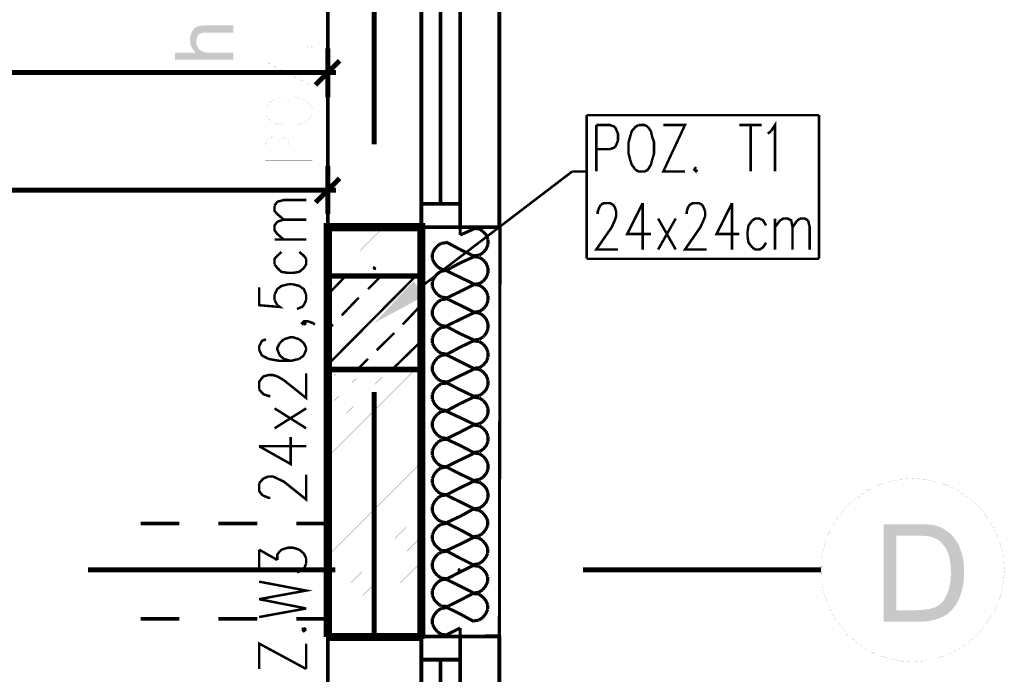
# Model space of a CAD drawing. Header units: millimetres. Extents: x -14047 to 49934, y -21523 to 14989.
# Tile 151 of 201: x 2036 to 2288, y 6166 to 6334. Entities that reach past the tile are written whole.
import ezdxf

# ---------------------------------------------------------------- set-up
doc = ezdxf.new("R2010")
doc.units = ezdxf.units.MM
doc.layers.add('H', color=7, linetype='Continuous')
doc.layers.add('P', color=7, linetype='Continuous')

msp = doc.modelspace()

# ---------------------------------------------------------------- hatches: boundary and pattern name
at = {"layer": 'H', "linetype": 'Continuous'}
for points in [[(2080.733, 6325.692), (2080.468, 6325.957), (2080.203, 6326.217), (2080.028, 6326.482), (2079.853, 6326.747), (2079.673, 6327.102), (2079.498, 6327.367), (2079.413, 6327.717), (2079.323, 6328.071), (2079.323, 6328.421), (2079.233, 6328.776), (2079.233, 6329.306), (2079.323, 6329.656), (2079.413, 6330.011), (2079.498, 6330.361), (2079.588, 6330.716), (2079.763, 6330.981), (2079.938, 6331.336), (2080.118, 6331.596), (2080.383, 6331.861), (2080.643, 6332.126), (2080.998, 6332.306), (2081.263, 6332.391), (2081.613, 6332.481), (2081.968, 6332.566), (2082.323, 6332.566), (2082.672, 6332.656), (2083.112, 6332.656), (2090.346, 6332.656), (2090.346, 6330.806), (2083.467, 6330.806), (2083.027, 6330.806), (2082.672, 6330.806), (2082.323, 6330.716), (2081.968, 6330.541), (2081.703, 6330.451), (2081.438, 6330.276), (2081.263, 6330.011), (2081.088, 6329.746), (2080.908, 6329.391), (2080.908, 6329.041), (2080.823, 6328.601), (2080.823, 6328.511)], [(2075.353, 6323.837), (2075.353, 6325.692), (2080.733, 6325.692), (2080.823, 6328.511), (2080.823, 6328.161), (2080.908, 6327.807), (2080.998, 6327.452), (2081.173, 6327.187), (2081.438, 6326.662), (2081.703, 6326.397), (2081.968, 6326.217), (2082.323, 6326.042), (2082.672, 6325.867), (2083.027, 6325.777), (2083.377, 6325.692), (2083.732, 6325.692), (2084.172, 6325.692), (2090.346, 6325.692), (2090.346, 6323.837)], [(2126.412, 6269.869), (2126.057, 6270.399), (2126.237, 6270.839), (2126.677, 6270.839), (2127.032, 6270.399), (2126.852, 6269.869)], [(2126.587, 6256.376), (2136.555, 6267.05), (2139.375, 6263.255)], [(2257.189, 6179.746), (2257.189, 6204.703), (2266.533, 6204.703), (2267.238, 6204.703), (2267.943, 6204.703), (2268.562, 6204.613), (2269.092, 6204.613), (2269.622, 6204.528), (2270.062, 6204.438), (2270.857, 6204.263), (2271.472, 6203.998), (2272.002, 6203.823), (2272.532, 6203.558), (2273.062, 6203.203), (2273.502, 6202.853), (2273.942, 6202.588), (2274.382, 6202.233), (2265.738, 6201.793), (2260.449, 6201.793), (2260.449, 6182.656), (2274.207, 6182.306), (2273.767, 6181.866), (2273.322, 6181.511), (2272.707, 6181.156), (2272.177, 6180.896), (2271.647, 6180.631), (2271.032, 6180.451), (2270.412, 6180.186), (2270.237, 6180.186), (2269.707, 6180.011), (2269.092, 6179.926), (2268.562, 6179.836), (2267.943, 6179.836), (2267.328, 6179.746), (2266.623, 6179.746)], [(2274.207, 6182.306), (2260.449, 6182.656), (2265.828, 6182.656), (2266.533, 6182.746), (2267.238, 6182.746), (2267.858, 6182.836), (2268.472, 6182.836), (2269.002, 6183.011), (2269.532, 6183.101), (2269.707, 6183.186), (2270.327, 6183.361), (2270.857, 6183.626), (2271.382, 6183.981), (2271.827, 6184.331), (2272.352, 6184.861), (2272.707, 6185.306), (2272.972, 6185.831), (2273.237, 6186.361), (2273.502, 6186.89), (2273.767, 6187.595), (2273.942, 6188.125), (2274.032, 6188.655), (2274.207, 6189.27), (2274.292, 6189.8), (2274.382, 6190.42), (2274.382, 6191.035), (2274.472, 6191.74), (2274.472, 6192.445), (2274.382, 6193.15), (2274.382, 6193.855), (2274.292, 6194.564), (2274.207, 6195.179), (2274.117, 6195.799), (2274.032, 6196.414), (2273.852, 6196.944), (2273.677, 6197.384), (2273.502, 6197.914), (2273.237, 6198.354), (2272.797, 6199.059), (2272.352, 6199.499), (2272.002, 6200.029), (2271.562, 6200.384), (2271.117, 6200.734), (2270.592, 6200.999), (2270.062, 6201.264), (2269.622, 6201.439), (2269.177, 6201.528), (2268.652, 6201.618), (2268.033, 6201.703), (2267.328, 6201.703), (2266.623, 6201.793), (2265.828, 6201.793), (2274.382, 6202.233), (2274.737, 6201.793), (2275.177, 6201.354), (2275.527, 6200.824), (2275.881, 6200.384), (2276.146, 6199.854), (2276.496, 6199.324), (2276.676, 6198.709), (2276.851, 6198.354), (2277.026, 6197.824), (2277.206, 6197.294), (2277.381, 6196.679), (2277.466, 6196.149), (2277.646, 6195.534), (2277.731, 6194.914), (2277.731, 6194.299), (2277.821, 6193.68), (2277.821, 6193.065), (2277.821, 6192.36), (2277.821, 6191.74), (2277.821, 6191.035), (2277.731, 6190.42), (2277.731, 6189.8), (2277.646, 6189.185), (2277.466, 6188.655), (2277.381, 6188.035), (2277.206, 6187.505), (2277.206, 6187.33), (2276.941, 6186.715), (2276.761, 6186.096), (2276.496, 6185.481), (2276.236, 6184.951), (2275.971, 6184.421), (2275.707, 6183.981), (2275.442, 6183.716), (2275.087, 6183.186), (2274.647, 6182.656)], [(2148.104, 6192.445), (2147.839, 6192.885), (2148.019, 6193.415), (2148.459, 6193.415), (2148.809, 6192.885), (2148.634, 6192.445)]]:
    msp.add_hatch(color=256, dxfattribs=at).paths.add_polyline_path(points)

# ---------------------------------------------------------------- linework, layer by layer
at = {"layer": 'P'}
for points, const_width in [([(2114.593, 6460.874), (2114.593, 6280.893)], 0.955), ([(2114.593, 6280.893), (2158.597, 6280.893), (2158.597, 6460.874)], 0.95), ([(2138.58, 6280.893), (2138.58, 6460.874)], 0.955), ([(2148.544, 6460.874), (2148.544, 6280.893)], 0.95), ([(2143.519, 6454.879), (2143.519, 6286.892)], 0.95), ([(2126.502, 6365.636), (2126.502, 6302.145)], 1.27), ([(2109.394, 6327.102), (2110.009, 6326.572), (2110.629, 6327.102), (2110.009, 6327.542), (2109.394, 6327.102)], 0.015), ([(2114.593, 6314.228), (2114.593, 6326.747)], 1.27), ([(2110.629, 6317.048), (2098.545, 6323.397), (2098.545, 6317.048)], 0.015), ([(2110.629, 6317.048), (2110.629, 6323.397)], 0.015), ([(2111.419, 6317.403), (2117.593, 6323.572)], 1.27), ([(2113.623, 6320.577), (1471.39, 6320.577)], 1.27), ([(2112.388, 6320.577), (2116.713, 6320.577)], 1.27), ([(2098.545, 6309.819), (2099.25, 6308.849), (2100.31, 6307.879), (2101.455, 6307.434), (2103.22, 6307.084), (2106.039, 6307.084), (2107.804, 6307.434), (2108.864, 6307.879), (2110.009, 6308.849), (2110.629, 6309.819), (2110.629, 6311.494), (2110.009, 6312.464), (2108.864, 6313.433), (2107.804, 6313.873), (2106.039, 6314.403), (2103.22, 6314.403), (2101.455, 6313.873), (2100.31, 6313.433), (2099.25, 6312.464), (2098.545, 6311.494), (2098.545, 6309.819)], 0.015), ([(2180.999, 6309.639), (2240.606, 6309.639)], 0.635), ([(2180.999, 6272.779), (2180.999, 6309.639)], 0.635), ([(2228.263, 6305.495), (2229.323, 6307.084), (2229.323, 6295.181)], 0.635), ([(2240.606, 6309.639), (2240.606, 6272.779)], 0.635), ([(2183.464, 6295.181), (2183.464, 6307.084)], 0.635), ([(2183.464, 6307.084), (2186.993, 6307.084), (2188.228, 6306.644)], 0.635), ([(2188.228, 6306.644), (2188.578, 6305.939), (2189.023, 6304.88), (2189.023, 6303.115), (2188.578, 6301.97), (2188.228, 6301.35)], 0.635), ([(2194.312, 6307.084), (2193.518, 6306.644), (2192.548, 6305.495), (2192.198, 6304.26)], 0.635), ([(2196.692, 6306.644), (2195.897, 6307.084), (2194.312, 6307.084)], 0.635), ([(2197.487, 6305.495), (2196.692, 6306.644)], 0.635), ([(2197.752, 6304.26), (2197.487, 6305.495)], 0.635), ([(2200.662, 6307.084), (2206.216, 6307.084), (2200.662, 6295.181), (2206.216, 6295.181)], 0.635), ([(2220.149, 6307.084), (2225.883, 6307.084)], 0.635), ([(2223.059, 6307.084), (2223.059, 6295.181)], 0.635), ([(2227.468, 6304.88), (2228.263, 6305.495)], 0.635), ([(2110.629, 6297.911), (2098.545, 6297.911), (2098.545, 6301.97), (2099.25, 6303.47), (2099.69, 6303.735), (2100.84, 6304.26), (2102.515, 6304.26), (2103.66, 6303.735), (2104.28, 6303.47), (2104.894, 6301.97), (2104.894, 6297.911)], 0.015), ([(2192.198, 6304.26), (2191.753, 6302.675), (2191.753, 6299.765), (2192.198, 6298.001)], 0.635), ([(2197.752, 6298.001), (2198.282, 6299.765), (2198.282, 6302.675), (2197.752, 6304.26)], 0.635), ([(2186.993, 6300.91), (2183.464, 6300.91)], 0.635), ([(2188.228, 6301.35), (2186.993, 6300.91)], 0.635), ([(2192.198, 6298.001), (2192.548, 6296.941)], 0.635), ([(2193.518, 6295.621), (2194.312, 6295.181), (2195.897, 6295.181), (2196.692, 6295.621), (2197.487, 6296.941), (2197.752, 6298.001)], 0.635), ([(2114.593, 6284.242), (2114.593, 6296.591)], 1.27), ([(2137.965, 6265.195), (2177.295, 6295.181)], 0.635), ([(2177.295, 6295.181), (2180.999, 6295.181)], 0.635), ([(2192.548, 6296.941), (2193.518, 6295.621)], 0.635), ([(2209.04, 6296.326), (2208.596, 6295.621), (2209.04, 6295.181), (2209.39, 6295.621)], 0.635), ([(2111.419, 6287.242), (2117.593, 6293.416)], 1.27), ([(2113.623, 6290.417), (1749.517, 6290.417)], 1.27), ([(2112.388, 6290.417), (2116.713, 6290.417)], 1.27), ([(2100.925, 6286.447), (2101.635, 6287.417)], 0.635), ([(2101.635, 6287.417), (2103.31, 6287.862), (2109.039, 6287.862)], 0.635), ([(2101.635, 6284.242), (2100.925, 6285.037), (2100.925, 6286.447)], 0.635), ([(2138.58, 6280.893), (2138.58, 6286.892), (2148.544, 6286.892)], 0.955), ([(2148.544, 6286.892), (2148.544, 6280.893)], 0.95), ([(2183.819, 6284.242), (2183.819, 6284.862), (2184.259, 6286.007), (2184.614, 6286.627)], 0.635), ([(2184.614, 6286.627), (2185.404, 6287.067), (2186.993, 6287.067), (2187.788, 6286.627), (2188.228, 6286.007), (2188.578, 6284.862)], 0.635), ([(2188.578, 6284.862), (2188.578, 6283.717)], 0.635), ([(2195.372, 6287.067), (2191.403, 6279.128), (2197.487, 6279.128)], 0.635), ([(2195.372, 6287.067), (2195.372, 6275.164)], 0.635), ([(2206.656, 6284.862), (2207.011, 6286.007), (2207.451, 6286.627), (2208.246, 6287.067), (2209.83, 6287.067), (2210.625, 6286.627)], 0.635), ([(2206.656, 6284.242), (2206.656, 6284.862)], 0.635), ([(2210.625, 6286.627), (2210.98, 6286.007), (2211.42, 6284.862)], 0.635), ([(2211.42, 6284.862), (2211.42, 6283.717)], 0.635), ([(2218.299, 6287.067), (2214.33, 6279.128), (2220.149, 6279.128)], 0.635), ([(2218.299, 6287.067), (2218.299, 6275.164)], 0.635), ([(2103.31, 6277.718), (2101.635, 6279.128), (2100.925, 6280.098), (2100.925, 6281.333), (2101.635, 6282.303)], 0.635), ([(2103.31, 6282.833), (2101.635, 6284.242)], 0.635), ([(2101.635, 6282.303), (2103.31, 6282.833)], 0.635), ([(2103.31, 6282.833), (2109.039, 6282.833)], 0.635), ([(2188.578, 6283.717), (2188.228, 6282.658), (2187.433, 6280.893), (2183.464, 6275.164), (2189.023, 6275.164)], 0.635), ([(2199.337, 6275.164), (2203.836, 6283.098)], 0.635), ([(2203.836, 6275.164), (2199.337, 6283.098)], 0.635), ([(2210.98, 6282.658), (2210.185, 6280.893), (2206.216, 6275.164), (2211.77, 6275.164)], 0.635), ([(2211.42, 6283.717), (2210.98, 6282.658)], 0.635), ([(2223.499, 6282.658), (2222.529, 6281.333), (2222.269, 6279.748)], 0.635), ([(2227.028, 6281.333), (2226.233, 6282.658), (2225.353, 6283.098), (2224.293, 6283.098), (2223.499, 6282.658)], 0.635), ([(2229.323, 6275.164), (2229.323, 6283.098)], 0.635), ([(2229.323, 6280.893), (2230.643, 6282.658)], 0.635), ([(2230.643, 6282.658), (2231.437, 6283.098), (2232.582, 6283.098), (2233.467, 6282.658), (2233.817, 6280.893), (2233.817, 6275.164)], 0.635), ([(2233.817, 6280.893), (2235.052, 6282.658)], 0.635), ([(2235.052, 6282.658), (2235.847, 6283.098), (2236.992, 6283.098), (2237.787, 6282.658)], 0.635), ([(2237.787, 6282.658), (2238.227, 6280.893), (2238.227, 6275.164)], 0.635), ([(2138.58, 6175.782), (2138.58, 6280.893), (2114.593, 6280.893), (2114.593, 6175.782)], 2.065), ([(2114.593, 6279.308), (2116.183, 6280.893)], 0.015), ([(2114.593, 6272.959), (2122.532, 6280.893)], 0.015), ([(2116.358, 6268.37), (2128.881, 6280.893)], 0.015), ([(2122.707, 6268.37), (2135.23, 6280.893)], 0.015), ([(2138.58, 6175.782), (2158.597, 6175.957), (2158.777, 6280.893), (2138.58, 6280.893), (2138.58, 6175.782)], 0.795), ([(2148.544, 6278.863), (2148.544, 6280.893)], 0.795), ([(2148.544, 6278.863), (2152.248, 6280.543)], 0.795), ([(2153.483, 6280.453), (2152.248, 6280.543)], 0.795), ([(2154.453, 6279.748), (2153.483, 6280.453)], 0.795), ([(2155.688, 6277.718), (2155.248, 6278.863), (2154.453, 6279.748)], 0.795), ([(2222.269, 6279.748), (2222.269, 6278.513)], 0.635), ([(2100.925, 6277.718), (2109.039, 6277.718)], 0.635), ([(2129.056, 6268.37), (2138.58, 6277.893)], 0.015), ([(2144.929, 6277.103), (2148.544, 6275.164)], 0.795), ([(2155.688, 6276.483), (2155.688, 6277.718)], 0.795), ([(2222.269, 6278.513), (2222.529, 6276.923), (2223.499, 6275.689)], 0.635), ([(2102.69, 6274.544), (2101.635, 6273.574)], 0.635), ([(2108.424, 6273.574), (2107.274, 6274.544)], 0.635), ([(2142.724, 6276.133), (2141.93, 6275.164), (2141.405, 6274.104)], 0.795), ([(2143.694, 6276.748), (2142.724, 6276.133)], 0.795), ([(2144.929, 6276.923), (2143.694, 6276.748)], 0.795), ([(2152.248, 6273.399), (2148.544, 6275.164)], 0.795), ([(2154.453, 6274.369), (2155.248, 6275.339), (2155.688, 6276.483)], 0.795), ([(2223.499, 6275.689), (2224.293, 6275.164), (2225.353, 6275.164), (2226.233, 6275.689), (2227.028, 6276.923)], 0.635), ([(2101.635, 6273.574), (2100.925, 6272.779), (2100.925, 6271.369)], 0.635), ([(2100.925, 6271.369), (2101.635, 6270.399), (2102.69, 6269.429), (2104.455, 6269.164), (2105.599, 6269.164), (2107.274, 6269.429), (2108.424, 6270.399), (2109.039, 6271.369), (2109.039, 6272.779)], 0.635), ([(2109.039, 6272.779), (2108.424, 6273.574)], 0.635), ([(2141.405, 6274.104), (2141.405, 6272.779)], 0.795), ([(2141.405, 6272.779), (2141.93, 6271.724), (2142.724, 6270.754)], 0.795), ([(2148.544, 6271.724), (2152.248, 6273.399)], 0.795), ([(2152.248, 6273.574), (2153.483, 6273.749)], 0.795), ([(2153.483, 6273.134), (2152.248, 6273.309)], 0.795), ([(2153.483, 6273.749), (2154.453, 6274.369)], 0.795), ([(2154.453, 6272.514), (2153.483, 6273.134)], 0.795), ([(2155.688, 6270.399), (2155.248, 6271.544), (2154.453, 6272.514)], 0.795), ([(2240.606, 6272.779), (2180.999, 6272.779)], 0.635), ([(2135.405, 6268.37), (2138.58, 6271.544)], 0.015), ([(2142.724, 6270.754), (2143.694, 6270.134)], 0.795), ([(2143.694, 6269.604), (2142.724, 6268.989)], 0.795), ([(2143.694, 6270.134), (2144.929, 6269.959)], 0.795), ([(2144.929, 6269.784), (2143.694, 6269.604)], 0.795), ([(2148.544, 6271.724), (2144.929, 6269.784)], 0.795), ([(2144.929, 6269.784), (2148.544, 6268.02)], 0.795), ([(2155.688, 6269.164), (2155.688, 6270.399)], 0.795), ([(2114.593, 6244.388), (2114.593, 6268.37)], 1.43), ([(2114.593, 6268.37), (2138.58, 6268.37)], 1.43), ([(2114.593, 6263.61), (2119.183, 6268.37)], 0.635), ([(2114.593, 6245.623), (2137.17, 6268.37)], 0.635), ([(2124.912, 6265.02), (2128.261, 6268.37)], 0.635), ([(2138.58, 6268.37), (2138.58, 6244.388)], 1.43), ([(2142.724, 6268.989), (2141.93, 6268.02), (2141.405, 6266.96)], 0.795), ([(2141.405, 6266.96), (2141.405, 6265.64)], 0.795), ([(2152.248, 6266.255), (2148.544, 6268.02)], 0.795), ([(2153.483, 6266.43), (2154.453, 6267.05)], 0.795), ([(2154.453, 6267.05), (2155.248, 6268.02), (2155.688, 6269.164)], 0.795), ([(2096.961, 6265.46), (2096.961, 6260.876), (2102.25, 6260.436), (2101.635, 6260.876)], 0.635), ([(2100.925, 6263.61), (2101.635, 6265.02), (2102.69, 6265.815), (2104.455, 6266.255)], 0.635), ([(2104.455, 6266.255), (2105.599, 6266.255)], 0.635), ([(2105.599, 6266.255), (2107.274, 6265.815), (2108.424, 6265.02), (2109.039, 6263.61)], 0.635), ([(2141.405, 6265.64), (2141.93, 6264.58), (2142.724, 6263.61)], 0.795), ([(2148.544, 6264.405), (2144.929, 6262.64)], 0.795), ([(2148.544, 6264.405), (2152.248, 6266.255)], 0.795), ([(2152.248, 6266.255), (2153.483, 6266.43)], 0.795), ([(2153.483, 6265.99), (2152.248, 6266.165)], 0.795), ([(2154.453, 6265.375), (2153.483, 6265.99)], 0.795), ([(2155.688, 6263.255), (2155.248, 6264.405), (2154.453, 6265.375)], 0.795), ([(2100.925, 6262.2), (2100.925, 6263.61)], 0.635), ([(2101.635, 6260.876), (2100.925, 6262.2)], 0.635), ([(2109.039, 6262.2), (2108.424, 6260.876)], 0.635), ([(2109.039, 6263.61), (2109.039, 6262.2)], 0.635), ([(2118.123, 6258.231), (2122.532, 6262.815)], 0.635), ([(2142.724, 6263.61), (2143.694, 6262.99)], 0.795), ([(2143.694, 6262.285), (2142.724, 6261.67)], 0.795), ([(2143.694, 6262.99), (2144.929, 6262.815)], 0.795), ([(2144.929, 6262.465), (2143.694, 6262.285)], 0.795), ([(2144.929, 6262.64), (2148.544, 6260.876)], 0.795), ([(2154.453, 6259.906), (2155.248, 6260.876), (2155.688, 6262.02)], 0.795), ([(2155.688, 6262.02), (2155.688, 6263.255)], 0.795), ([(2108.424, 6260.876), (2107.984, 6260.436), (2106.659, 6259.906)], 0.635), ([(2133.821, 6255.936), (2138.23, 6260.611)], 0.635), ([(2142.724, 6261.67), (2141.93, 6260.701), (2141.405, 6259.641)], 0.795), ([(2141.405, 6259.641), (2141.405, 6258.321)], 0.795), ([(2152.248, 6259.026), (2148.544, 6260.876)], 0.795), ([(2152.248, 6259.111), (2153.483, 6259.291)], 0.795), ([(2153.483, 6259.291), (2154.453, 6259.906)], 0.795), ([(2141.405, 6258.321), (2141.93, 6257.261), (2142.724, 6256.291)], 0.795), ([(2148.544, 6257.261), (2144.929, 6255.496)], 0.795), ([(2148.544, 6257.261), (2152.248, 6259.026)], 0.795), ([(2153.483, 6258.846), (2152.248, 6259.026)], 0.795), ([(2154.453, 6258.231), (2153.483, 6258.846)], 0.795), ([(2155.688, 6256.116), (2155.248, 6257.261), (2154.453, 6258.231)], 0.795), ([(2108.424, 6255.851), (2107.984, 6256.291), (2108.424, 6256.731), (2109.569, 6256.731), (2110.804, 6256.291), (2111.244, 6255.851)], 0.635), ([(2108.424, 6256.731), (2109.039, 6256.291)], 0.635), ([(2109.039, 6256.291), (2108.424, 6255.851)], 0.635), ([(2114.593, 6254.701), (2115.918, 6255.936)], 0.635), ([(2142.724, 6254.526), (2141.93, 6253.556), (2141.405, 6252.497)], 0.795), ([(2142.724, 6256.291), (2143.694, 6255.671)], 0.795), ([(2143.694, 6255.146), (2142.724, 6254.526)], 0.795), ([(2143.694, 6255.671), (2144.929, 6255.496)], 0.795), ([(2144.929, 6255.321), (2143.694, 6255.146)], 0.795), ([(2144.929, 6255.496), (2148.544, 6253.556)], 0.795), ([(2154.453, 6252.762), (2155.248, 6253.731), (2155.688, 6254.881)], 0.795), ([(2155.688, 6254.881), (2155.688, 6256.116)], 0.795), ([(2098.72, 6252.147), (2097.665, 6251.707), (2096.961, 6250.292)], 0.635), ([(2103.31, 6252.147), (2102.25, 6251.177)], 0.635), ([(2107.274, 6252.147), (2105.599, 6252.677), (2105.069, 6252.677), (2103.31, 6252.147)], 0.635), ([(2108.424, 6251.177), (2107.274, 6252.147)], 0.635), ([(2127.117, 6249.322), (2131.616, 6253.731)], 0.635), ([(2141.405, 6252.497), (2141.405, 6251.177)], 0.795), ([(2152.248, 6251.882), (2148.544, 6253.556)], 0.795), ([(2148.544, 6250.117), (2152.248, 6251.882)], 0.795), ([(2152.248, 6251.972), (2153.483, 6252.147)], 0.795), ([(2153.483, 6251.527), (2152.248, 6251.707)], 0.795), ([(2153.483, 6252.147), (2154.453, 6252.762)], 0.795), ([(2096.961, 6250.292), (2096.961, 6249.502)], 0.635), ([(2096.961, 6249.502), (2097.665, 6248.002), (2099.34, 6247.117)], 0.635), ([(2102.25, 6251.177), (2101.635, 6249.942), (2101.635, 6249.502), (2102.25, 6248.002)], 0.635), ([(2109.039, 6249.942), (2108.424, 6251.177)], 0.635), ([(2108.424, 6248.002), (2109.039, 6249.502)], 0.635), ([(2109.039, 6249.502), (2109.039, 6249.942)], 0.635), ([(2131.086, 6244.388), (2138.58, 6251.707)], 0.635), ([(2141.405, 6251.177), (2141.93, 6250.117), (2142.724, 6249.147)], 0.795), ([(2142.724, 6249.147), (2143.694, 6248.532)], 0.795), ([(2148.544, 6250.117), (2144.929, 6248.177)], 0.795), ([(2154.453, 6250.912), (2153.483, 6251.527)], 0.795), ([(2155.688, 6248.797), (2155.248, 6249.942), (2154.453, 6250.912)], 0.795), ([(2099.34, 6247.117), (2102.25, 6246.592), (2105.069, 6246.592)], 0.635), ([(2102.25, 6248.002), (2103.31, 6247.117)], 0.635), ([(2103.31, 6247.117), (2105.069, 6246.592)], 0.635), ([(2105.069, 6246.592), (2107.274, 6247.117)], 0.635), ([(2107.274, 6247.117), (2108.424, 6248.002)], 0.635), ([(2122.177, 6244.388), (2124.912, 6247.117)], 0.635), ([(2142.724, 6247.382), (2141.93, 6246.412), (2141.405, 6245.358)], 0.795), ([(2143.694, 6248.002), (2142.724, 6247.382)], 0.795), ([(2143.694, 6248.532), (2144.929, 6248.352)], 0.795), ([(2144.929, 6248.177), (2143.694, 6248.002)], 0.795), ([(2144.929, 6248.177), (2148.544, 6246.412)], 0.795), ([(2154.453, 6245.533), (2155.248, 6246.412), (2155.688, 6247.562)], 0.795), ([(2155.688, 6247.562), (2155.688, 6248.797)], 0.795), ([(2138.58, 6244.388), (2114.593, 6244.388)], 1.43), ([(2141.405, 6245.358), (2141.405, 6244.033)], 0.795), ([(2152.248, 6244.563), (2148.544, 6246.412)], 0.795), ([(2148.544, 6242.798), (2152.248, 6244.563)], 0.795), ([(2152.248, 6244.738), (2153.483, 6244.828)], 0.795), ([(2153.483, 6244.388), (2152.248, 6244.563)], 0.795), ([(2153.483, 6244.828), (2154.453, 6245.533)], 0.795), ([(2154.453, 6243.768), (2153.483, 6244.388)], 0.795), ([(2096.961, 6239.273), (2096.961, 6241.213), (2097.665, 6242.183), (2098.105, 6242.623), (2099.34, 6242.973)], 0.635), ([(2099.34, 6242.973), (2100.485, 6242.973)], 0.635), ([(2100.485, 6242.973), (2101.635, 6242.623)], 0.635), ([(2101.635, 6242.623), (2103.31, 6241.653)], 0.635), ([(2103.31, 6241.653), (2109.039, 6237.069), (2109.039, 6243.418)], 0.635), ([(2114.593, 6241.033), (2117.768, 6244.388)], 0.015), ([(2114.593, 6234.684), (2124.117, 6244.388)], 0.015), ([(2114.593, 6228.335), (2130.466, 6244.388)], 0.015), ([(2114.593, 6221.986), (2136.995, 6244.388)], 0.015), ([(2141.405, 6244.033), (2141.93, 6242.973), (2142.724, 6242.003)], 0.795), ([(2142.724, 6242.003), (2143.694, 6241.388)], 0.795), ([(2148.544, 6242.798), (2144.929, 6241.033)], 0.795), ([(2155.688, 6241.653), (2155.248, 6242.798), (2154.453, 6243.768)], 0.795), ([(2155.688, 6240.418), (2155.688, 6241.653)], 0.795), ([(2097.665, 6238.479), (2096.961, 6239.273)], 0.635), ([(2114.593, 6215.637), (2138.58, 6239.623)], 0.015), ([(2142.724, 6240.063), (2141.93, 6239.183), (2141.405, 6238.039)], 0.795), ([(2143.694, 6240.768), (2142.724, 6240.063)], 0.795), ([(2143.694, 6241.388), (2144.929, 6241.213)], 0.795), ([(2144.929, 6240.858), (2143.694, 6240.768)], 0.795), ([(2144.929, 6241.033), (2148.544, 6239.183)], 0.795), ([(2152.248, 6237.419), (2148.544, 6239.183)], 0.795), ([(2154.453, 6238.389), (2155.248, 6239.273), (2155.688, 6240.418)], 0.795), ([(2099.87, 6237.594), (2099.34, 6237.594), (2098.105, 6238.039), (2097.665, 6238.479)], 0.635), ([(2126.502, 6238.653), (2126.502, 6175.162)], 1.27), ([(2141.405, 6238.039), (2141.405, 6236.804)], 0.795), ([(2141.405, 6236.804), (2141.93, 6235.654), (2142.724, 6234.684)], 0.795), ([(2148.544, 6235.654), (2152.248, 6237.419)], 0.795), ([(2152.248, 6237.594), (2153.483, 6237.684)], 0.795), ([(2153.483, 6237.069), (2152.248, 6237.244)], 0.795), ([(2153.483, 6237.684), (2154.453, 6238.389)], 0.795), ([(2154.453, 6236.449), (2153.483, 6237.069)], 0.795), ([(2100.925, 6229.305), (2109.039, 6234.419)], 0.635), ([(2100.925, 6234.419), (2109.039, 6229.305)], 0.635), ([(2142.724, 6234.684), (2143.694, 6234.069)], 0.795), ([(2143.694, 6234.069), (2144.929, 6233.894)], 0.795), ([(2148.544, 6235.654), (2144.929, 6233.714)], 0.795), ([(2155.688, 6234.419), (2155.248, 6235.479), (2154.453, 6236.449)], 0.795), ([(2155.688, 6233.099), (2155.688, 6234.419)], 0.795), ([(2114.593, 6209.287), (2138.58, 6233.274)], 0.015), ([(2142.724, 6232.924), (2141.93, 6232.039), (2141.405, 6230.895)], 0.795), ([(2143.694, 6233.629), (2142.724, 6232.924)], 0.795), ([(2144.929, 6233.714), (2143.694, 6233.629)], 0.795), ([(2144.929, 6233.714), (2148.544, 6232.039)], 0.795), ([(2152.248, 6230.275), (2148.544, 6232.039)], 0.795), ([(2154.453, 6231.07), (2155.248, 6232.039), (2155.688, 6233.099)], 0.795), ([(2141.405, 6230.895), (2141.405, 6229.66)], 0.795), ([(2141.405, 6229.66), (2141.93, 6228.515), (2142.724, 6227.545)], 0.795), ([(2148.544, 6228.335), (2152.248, 6230.275)], 0.795), ([(2152.248, 6230.275), (2153.483, 6230.455)], 0.795), ([(2153.483, 6229.925), (2152.248, 6230.1)], 0.795), ([(2153.483, 6230.455), (2154.453, 6231.07)], 0.795), ([(2154.453, 6229.305), (2153.483, 6229.925)], 0.795), ([(2155.688, 6227.28), (2155.248, 6228.335), (2154.453, 6229.305)], 0.795), ([(2096.961, 6224.72), (2105.069, 6220.136), (2105.069, 6227.1)], 0.635), ([(2114.593, 6202.938), (2138.58, 6226.925)], 0.015), ([(2142.724, 6227.545), (2143.694, 6226.925)], 0.795), ([(2143.694, 6226.925), (2144.929, 6226.75)], 0.795), ([(2144.929, 6226.485), (2143.694, 6226.31)], 0.795), ([(2148.544, 6228.335), (2144.929, 6226.575)], 0.795), ([(2144.929, 6226.575), (2148.544, 6224.895)], 0.795), ([(2155.688, 6225.955), (2155.688, 6227.28)], 0.795), ([(2096.961, 6224.72), (2109.039, 6224.72)], 0.635), ([(2142.724, 6225.69), (2141.93, 6224.72), (2141.405, 6223.576)], 0.795), ([(2143.694, 6226.31), (2142.724, 6225.69)], 0.795), ([(2152.248, 6222.956), (2148.544, 6224.895)], 0.795), ([(2153.483, 6223.311), (2154.453, 6223.925)], 0.795), ([(2154.453, 6223.925), (2155.248, 6224.895), (2155.688, 6225.955)], 0.795), ([(2141.405, 6223.576), (2141.405, 6222.341)], 0.795), ([(2141.405, 6222.341), (2141.93, 6221.196), (2142.724, 6220.226)], 0.795), ([(2148.544, 6221.196), (2152.248, 6222.956)], 0.795), ([(2152.248, 6223.136), (2153.483, 6223.311)], 0.795), ([(2153.483, 6222.781), (2152.248, 6222.956)], 0.795), ([(2154.453, 6222.166), (2153.483, 6222.781)], 0.795), ([(2155.688, 6220.136), (2155.248, 6221.196), (2154.453, 6222.166)], 0.795), ([(2114.593, 6196.589), (2138.58, 6220.576)], 0.015), ([(2142.724, 6220.226), (2143.694, 6219.606)], 0.795), ([(2143.694, 6219.166), (2142.724, 6218.546)], 0.795), ([(2143.694, 6219.606), (2144.929, 6219.431)], 0.795), ([(2144.929, 6219.341), (2143.694, 6219.166)], 0.795), ([(2148.544, 6221.196), (2144.929, 6219.431)], 0.795), ([(2144.929, 6219.431), (2148.544, 6217.576)], 0.795), ([(2155.688, 6218.811), (2155.688, 6220.136)], 0.795), ([(2097.665, 6215.992), (2098.105, 6216.431), (2099.34, 6216.961)], 0.635), ([(2099.34, 6216.961), (2100.485, 6216.961), (2101.635, 6216.431)], 0.635), ([(2101.635, 6216.431), (2103.31, 6215.637), (2109.039, 6211.052), (2109.039, 6217.401)], 0.635), ([(2142.724, 6218.546), (2141.93, 6217.576), (2141.405, 6216.431)], 0.795), ([(2141.405, 6216.431), (2141.405, 6215.197)], 0.795), ([(2152.248, 6215.817), (2148.544, 6217.576)], 0.795), ([(2153.483, 6216.167), (2154.453, 6216.786)], 0.795), ([(2154.453, 6216.786), (2155.248, 6217.756), (2155.688, 6218.811)], 0.795), ([(2096.961, 6215.197), (2097.665, 6215.992)], 0.635), ([(2099.87, 6211.492), (2099.34, 6211.492), (2098.105, 6212.022), (2097.665, 6212.287), (2096.961, 6213.257), (2096.961, 6215.197)], 0.635), ([(2114.593, 6190.24), (2138.58, 6214.227)], 0.015), ([(2141.405, 6215.197), (2141.93, 6214.052), (2142.724, 6213.082)], 0.795), ([(2148.544, 6214.052), (2144.929, 6212.197)], 0.795), ([(2148.544, 6214.052), (2152.248, 6215.817)], 0.795), ([(2152.248, 6215.992), (2153.483, 6216.167)], 0.795), ([(2153.483, 6215.462), (2152.248, 6215.637)], 0.795), ([(2154.453, 6214.847), (2153.483, 6215.462)], 0.795), ([(2155.688, 6212.817), (2155.248, 6213.877), (2154.453, 6214.847)], 0.795), ([(2264.593, 6216.431), (2261.593, 6216.257), (2258.599, 6215.637), (2255.599, 6214.667), (2252.865, 6213.257), (2250.31, 6211.492), (2247.925, 6209.642), (2246.076, 6207.263), (2244.311, 6204.703), (2242.901, 6201.968), (2241.931, 6198.974), (2241.226, 6195.974), (2241.136, 6192.975), (2241.226, 6189.975), (2241.931, 6186.89), (2242.901, 6183.891), (2244.311, 6181.246), (2246.076, 6178.692), (2247.925, 6176.307), (2250.31, 6174.367), (2252.865, 6172.607), (2255.599, 6171.193), (2258.599, 6170.223), (2261.593, 6169.608), (2264.593, 6169.433), (2267.593, 6169.608), (2270.677, 6170.223), (2273.677, 6171.193), (2276.321, 6172.607), (2278.881, 6174.367), (2281.261, 6176.307), (2283.201, 6178.692), (2284.875, 6181.246), (2286.375, 6183.891), (2287.345, 6186.89), (2287.96, 6189.975), (2288.14, 6192.975), (2287.96, 6195.974), (2287.345, 6198.974), (2286.375, 6201.968), (2284.875, 6204.703), (2283.201, 6207.263), (2281.261, 6209.642), (2278.881, 6211.492), (2276.321, 6213.257), (2273.677, 6214.667), (2270.677, 6215.637), (2267.593, 6216.257), (2264.593, 6216.431)], 0.015), ([(2142.724, 6211.407), (2141.93, 6210.437), (2141.405, 6209.287)], 0.795), ([(2142.724, 6213.082), (2143.694, 6212.462)], 0.795), ([(2143.694, 6212.022), (2142.724, 6211.407)], 0.795), ([(2143.694, 6212.462), (2144.929, 6212.287)], 0.795), ([(2144.929, 6212.197), (2143.694, 6212.022)], 0.795), ([(2144.929, 6212.197), (2148.544, 6210.437)], 0.795), ([(2154.453, 6209.467), (2155.248, 6210.437), (2155.688, 6211.492)], 0.795), ([(2155.688, 6211.492), (2155.688, 6212.817)], 0.795), ([(2141.405, 6209.287), (2141.405, 6208.053)], 0.795), ([(2152.073, 6208.673), (2148.544, 6210.437)], 0.795), ([(2152.248, 6208.673), (2153.483, 6208.848)], 0.795), ([(2153.483, 6208.848), (2154.453, 6209.467)], 0.795), ([(2114.593, 6183.716), (2138.58, 6207.878)], 0.015), ([(2141.405, 6208.053), (2141.93, 6206.908), (2142.724, 6205.938)], 0.795), ([(2148.544, 6206.733), (2144.929, 6205.058)], 0.795), ([(2148.544, 6206.733), (2152.073, 6208.673)], 0.795), ([(2153.308, 6208.318), (2152.073, 6208.498)], 0.795), ([(2154.278, 6207.703), (2153.308, 6208.318)], 0.795), ([(2155.603, 6205.673), (2155.073, 6206.733), (2154.278, 6207.703)], 0.795), ([(2066.535, 6204.878), (2076.498, 6204.878)], 0.955), ([(2086.467, 6204.878), (2096.516, 6204.878)], 0.955), ([(2106.484, 6204.878), (2114.593, 6204.878)], 0.95), ([(2114.593, 6204.878), (2114.593, 6197.559)], 0.95), ([(2142.724, 6204.088), (2141.93, 6203.118), (2141.405, 6201.968)], 0.795), ([(2142.724, 6205.938), (2143.694, 6205.323)], 0.795), ([(2143.694, 6204.703), (2142.724, 6204.088)], 0.795), ([(2143.694, 6205.323), (2144.929, 6205.143)], 0.795), ([(2144.929, 6204.878), (2143.694, 6204.703)], 0.795), ([(2144.929, 6205.058), (2148.544, 6203.293)], 0.795), ([(2154.278, 6202.323), (2155.073, 6203.293), (2155.603, 6204.353)], 0.795), ([(2155.603, 6204.353), (2155.603, 6205.673)], 0.795), ([(2141.405, 6201.968), (2141.405, 6200.734)], 0.795), ([(2152.073, 6201.354), (2148.544, 6203.293)], 0.795), ([(2148.544, 6199.589), (2152.073, 6201.354)], 0.795), ([(2152.073, 6201.528), (2153.308, 6201.703)], 0.795), ([(2153.308, 6201.179), (2152.073, 6201.354)], 0.795), ([(2153.308, 6201.703), (2154.278, 6202.323)], 0.795), ([(2154.278, 6200.559), (2153.308, 6201.179)], 0.795), ([(2102.69, 6198.179), (2104.455, 6198.709), (2105.599, 6198.709), (2107.274, 6198.179)], 0.635), ([(2114.593, 6177.367), (2138.58, 6201.528)], 0.015), ([(2141.405, 6200.734), (2141.93, 6199.589), (2142.724, 6198.709)], 0.795), ([(2142.724, 6198.709), (2143.694, 6198.004)], 0.795), ([(2148.544, 6199.589), (2144.929, 6197.914)], 0.795), ([(2155.603, 6198.529), (2155.073, 6199.589), (2154.278, 6200.559)], 0.795), ([(2096.961, 6193.24), (2096.961, 6198.179)], 0.635), ([(2096.961, 6198.179), (2101.635, 6195.534)], 0.635), ([(2101.635, 6195.534), (2101.635, 6196.944), (2102.25, 6197.739)], 0.635), ([(2102.25, 6197.739), (2102.69, 6198.179)], 0.635), ([(2107.274, 6198.179), (2108.424, 6197.209)], 0.635), ([(2108.424, 6197.209), (2109.039, 6195.974)], 0.635), ([(2142.724, 6196.944), (2141.93, 6195.974), (2141.405, 6194.829)], 0.795), ([(2143.694, 6197.559), (2142.724, 6196.944)], 0.795), ([(2143.694, 6198.004), (2144.929, 6197.914)], 0.795), ([(2144.929, 6197.739), (2143.694, 6197.559)], 0.795), ([(2144.929, 6197.914), (2148.544, 6195.974)], 0.795), ([(2154.278, 6195.179), (2155.073, 6196.149), (2155.603, 6197.209)], 0.795), ([(2155.603, 6197.209), (2155.603, 6198.529)], 0.795), ([(2109.039, 6194.564), (2108.424, 6193.24)], 0.635), ([(2109.039, 6195.974), (2109.039, 6194.564)], 0.635), ([(2119.358, 6175.782), (2138.58, 6195.004)], 0.015), ([(2141.405, 6194.829), (2141.405, 6193.595)], 0.795), ([(2141.405, 6193.595), (2141.93, 6192.445), (2142.724, 6191.565)], 0.795), ([(2152.073, 6194.209), (2148.544, 6195.974)], 0.795), ([(2148.544, 6192.445), (2152.073, 6194.209)], 0.795), ([(2152.073, 6194.384), (2153.308, 6194.564)], 0.795), ([(2153.308, 6193.945), (2152.073, 6194.034)], 0.795), ([(2153.308, 6194.564), (2154.278, 6195.179)], 0.795), ([(2154.278, 6193.24), (2153.308, 6193.945)], 0.795), ([(2053.041, 6192.975), (2116.533, 6192.975)], 1.27), ([(2108.424, 6193.24), (2107.984, 6192.8), (2106.659, 6192.36)], 0.635), ([(2142.724, 6191.565), (2143.694, 6190.86)], 0.795), ([(2148.544, 6192.445), (2144.929, 6190.595)], 0.795), ([(2155.603, 6191.21), (2155.073, 6192.36), (2154.278, 6193.24)], 0.795), ([(2155.603, 6189.975), (2155.603, 6191.21)], 0.795), ([(2180.024, 6192.975), (2241.136, 6192.975)], 1.27), ([(2096.961, 6185.481), (2109.039, 6187.685), (2096.961, 6189.975)], 0.635), ([(2142.724, 6189.8), (2141.93, 6188.83), (2141.405, 6187.685)], 0.795), ([(2143.694, 6190.42), (2142.724, 6189.8)], 0.795), ([(2143.694, 6190.86), (2144.929, 6190.77)], 0.795), ([(2144.929, 6190.595), (2143.694, 6190.42)], 0.795), ([(2144.929, 6190.595), (2148.544, 6188.83)], 0.795), ([(2152.073, 6187.065), (2148.544, 6188.83)], 0.795), ([(2154.278, 6187.86), (2155.073, 6188.83), (2155.603, 6189.975)], 0.795), ([(2114.593, 6187.685), (2114.593, 6180.451), (2106.484, 6180.451)], 0.95), ([(2125.707, 6175.782), (2138.58, 6188.655)], 0.015), ([(2141.405, 6187.685), (2141.405, 6186.451)], 0.795), ([(2141.405, 6186.451), (2141.93, 6185.306), (2142.724, 6184.421)], 0.795), ([(2148.544, 6185.216), (2152.073, 6187.065)], 0.795), ([(2152.073, 6187.065), (2153.308, 6187.245)], 0.795), ([(2153.308, 6186.8), (2152.073, 6186.89)], 0.795), ([(2153.308, 6187.245), (2154.278, 6187.86)], 0.795), ([(2154.278, 6186.096), (2153.308, 6186.8)], 0.795), ([(2155.603, 6184.071), (2155.073, 6185.216), (2154.278, 6186.096)], 0.795), ([(2109.039, 6183.101), (2096.961, 6185.481)], 0.635), ([(2142.724, 6184.421), (2143.694, 6183.716)], 0.795), ([(2143.694, 6183.716), (2144.929, 6183.626)], 0.795), ([(2148.544, 6185.216), (2144.929, 6183.451)], 0.795), ([(2155.603, 6182.836), (2155.603, 6184.071)], 0.795), ([(2096.961, 6180.896), (2109.039, 6183.101)], 0.635), ([(2132.056, 6175.782), (2138.58, 6182.306)], 0.015), ([(2142.724, 6182.481), (2141.93, 6181.511), (2141.405, 6180.451)], 0.795), ([(2143.694, 6183.101), (2142.724, 6182.481)], 0.795), ([(2144.929, 6183.276), (2143.694, 6183.101)], 0.795), ([(2144.929, 6183.451), (2148.544, 6181.686)], 0.795), ([(2152.073, 6179.746), (2148.544, 6181.686)], 0.795), ([(2154.278, 6180.716), (2155.073, 6181.686), (2155.603, 6182.836)], 0.795), ([(2076.498, 6180.451), (2066.535, 6180.451)], 0.95), ([(2096.516, 6180.451), (2086.467, 6180.451)], 0.95), ([(2141.405, 6180.451), (2141.405, 6179.132)], 0.795), ([(2141.405, 6179.132), (2141.93, 6178.072), (2142.724, 6177.102)], 0.795), ([(2152.073, 6179.926), (2153.308, 6180.101)], 0.795), ([(2153.308, 6180.101), (2154.278, 6180.716)], 0.795), ([(2108.424, 6178.072), (2107.984, 6177.722)], 0.635), ([(2107.984, 6177.722), (2108.424, 6177.277), (2109.039, 6177.722)], 0.635), ([(2109.039, 6177.722), (2108.424, 6178.072)], 0.635), ([(2114.593, 6175.782), (2138.58, 6175.782)], 2.065), ([(2158.597, 6175.957), (2114.593, 6175.782)], 0.955), ([(2114.593, 6175.782), (2114.593, 5995.976), (2158.597, 5995.976), (2158.597, 6175.957)], 0.95), ([(2142.724, 6177.102), (2143.694, 6176.487)], 0.795), ([(2143.694, 6176.487), (2144.929, 6176.307)], 0.795), ([(2148.544, 6178.072), (2144.929, 6176.307)], 0.795), ([(2148.544, 6175.957), (2148.544, 6178.072)], 0.795), ([(2109.039, 6167.578), (2096.961, 6174.102), (2096.961, 6167.578)], 0.635), ([(2109.039, 6167.578), (2109.039, 6174.102)], 0.635), ([(2138.58, 5995.976), (2138.58, 6175.782)], 0.955), ([(2138.58, 6175.782), (2138.58, 6169.958)], 0.95), ([(2148.544, 6175.782), (2148.544, 5995.976)], 0.95), ([(2148.544, 6169.958), (2148.544, 6175.782)], 0.95), ([(2138.58, 6169.958), (2148.544, 6169.958)], 0.955), ([(2143.519, 6169.958), (2143.519, 6001.885)], 0.95)]:
    msp.add_lwpolyline(points, dxfattribs=dict(at, const_width=const_width))

doc.saveas('drawing.dxf')
